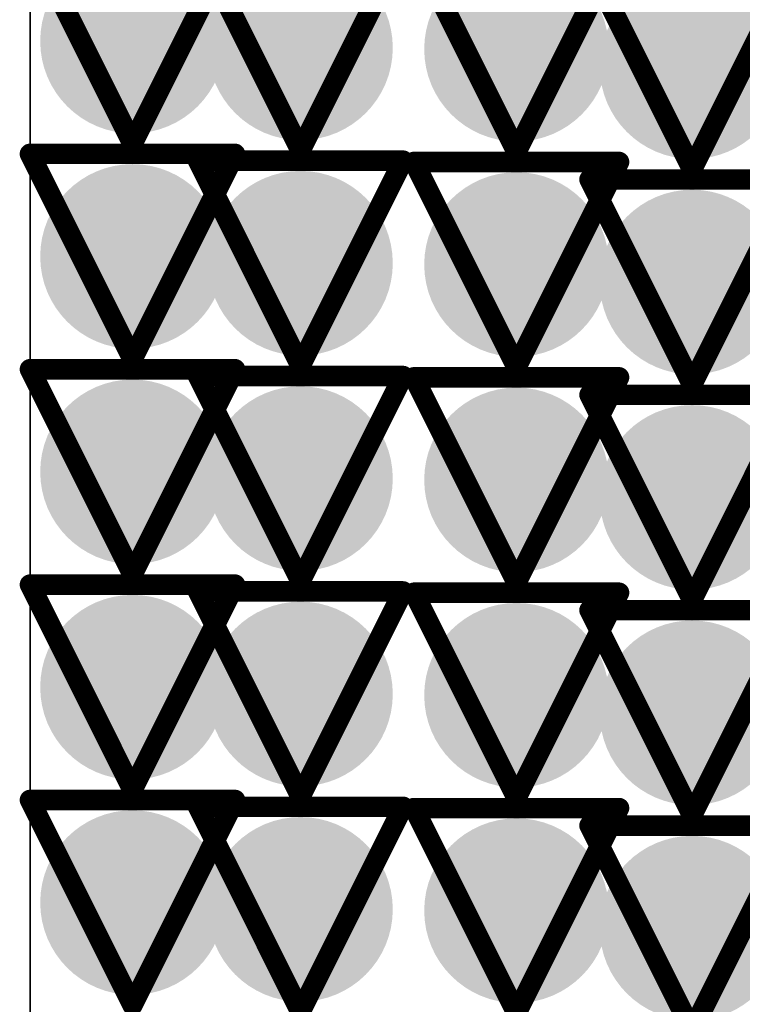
# Model space of a CAD drawing. Header units: inches. Extents: x -2.3 to 12.7, y -2.8 to 6.7.
# Tile 120 of 171: x 0.4169 to 0.4873, y 1.3429 to 1.4389. Entities that reach past the tile are written whole.
import ezdxf

# ---------------------------------------------------------------- set-up
doc = ezdxf.new("R2010")
doc.units = ezdxf.units.IN
doc.header["$MEASUREMENT"] = 0
for name, color, linetype in [('Bottom Layer', 5, 'Continuous'), ('Drill Drawing', 1, 'Continuous'), ('L2_GND1', 16, 'Continuous'), ('L3_PWR1', 130, 'Continuous'), ('Top Layer', 1, 'Continuous'), ('Via Holes', 16, 'Continuous')]:
    doc.layers.add(name, color=color, linetype=linetype)

msp = doc.modelspace()

# ---------------------------------------------------------------- hatches: boundary and pattern name
at = {"layer": 'Bottom Layer'}
h = msp.add_hatch(color=5, dxfattribs=at)
edge = h.paths.add_edge_path()
edge.add_arc((0.427855, 1.436775), 0.009, 0, 360)
h = msp.add_hatch(color=5, dxfattribs=at)
edge = h.paths.add_edge_path()
edge.add_arc((0.444238, 1.436115), 0.009, 0, 360)
h = msp.add_hatch(color=5, dxfattribs=at)
edge = h.paths.add_edge_path()
edge.add_arc((0.465302, 1.435987), 0.009, 0, 360)
h = msp.add_hatch(color=5, dxfattribs=at)
edge = h.paths.add_edge_path()
edge.add_arc((0.482424, 1.434281), 0.009, 0, 360)
h = msp.add_hatch(color=5, dxfattribs=at)
edge = h.paths.add_edge_path()
edge.add_arc((0.427855, 1.415775), 0.009, 0, 360)
h = msp.add_hatch(color=5, dxfattribs=at)
edge = h.paths.add_edge_path()
edge.add_arc((0.444238, 1.415115), 0.009, 0, 360)
h = msp.add_hatch(color=5, dxfattribs=at)
edge = h.paths.add_edge_path()
edge.add_arc((0.465302, 1.414987), 0.009, 0, 360)
h = msp.add_hatch(color=5, dxfattribs=at)
edge = h.paths.add_edge_path()
edge.add_arc((0.482424, 1.413281), 0.009, 0, 360)
h = msp.add_hatch(color=5, dxfattribs=at)
edge = h.paths.add_edge_path()
edge.add_arc((0.427855, 1.394775), 0.009, 0, 360)
h = msp.add_hatch(color=5, dxfattribs=at)
edge = h.paths.add_edge_path()
edge.add_arc((0.444238, 1.394115), 0.009, 0, 360)
h = msp.add_hatch(color=5, dxfattribs=at)
edge = h.paths.add_edge_path()
edge.add_arc((0.465302, 1.393987), 0.009, 0, 360)
h = msp.add_hatch(color=5, dxfattribs=at)
edge = h.paths.add_edge_path()
edge.add_arc((0.482424, 1.392281), 0.009, 0, 360)
h = msp.add_hatch(color=5, dxfattribs=at)
edge = h.paths.add_edge_path()
edge.add_arc((0.427855, 1.373775), 0.009, 0, 360)
h = msp.add_hatch(color=5, dxfattribs=at)
edge = h.paths.add_edge_path()
edge.add_arc((0.444238, 1.373115), 0.009, 0, 360)
h = msp.add_hatch(color=5, dxfattribs=at)
edge = h.paths.add_edge_path()
edge.add_arc((0.465302, 1.372987), 0.009, 0, 360)
h = msp.add_hatch(color=5, dxfattribs=at)
edge = h.paths.add_edge_path()
edge.add_arc((0.482424, 1.371281), 0.009, 0, 360)
h = msp.add_hatch(color=5, dxfattribs=at)
edge = h.paths.add_edge_path()
edge.add_arc((0.427855, 1.352775), 0.009, 0, 360)
h = msp.add_hatch(color=5, dxfattribs=at)
edge = h.paths.add_edge_path()
edge.add_arc((0.444238, 1.352115), 0.009, 0, 360)
h = msp.add_hatch(color=5, dxfattribs=at)
edge = h.paths.add_edge_path()
edge.add_arc((0.465302, 1.351987), 0.009, 0, 360)
h = msp.add_hatch(color=5, dxfattribs=at)
edge = h.paths.add_edge_path()
edge.add_arc((0.482424, 1.350281), 0.009, 0, 360)
at = {"layer": 'L2_GND1'}
h = msp.add_hatch(color=16, dxfattribs=at)
edge = h.paths.add_edge_path()
edge.add_arc((0.427855, 1.436775), 0.009, 0, 360)
h = msp.add_hatch(color=16, dxfattribs=at)
edge = h.paths.add_edge_path()
edge.add_arc((0.444238, 1.436115), 0.009, 0, 360)
h = msp.add_hatch(color=16, dxfattribs=at)
edge = h.paths.add_edge_path()
edge.add_arc((0.465302, 1.435987), 0.009, 0, 360)
h = msp.add_hatch(color=16, dxfattribs=at)
edge = h.paths.add_edge_path()
edge.add_arc((0.482424, 1.434281), 0.009, 0, 360)
h = msp.add_hatch(color=16, dxfattribs=at)
edge = h.paths.add_edge_path()
edge.add_arc((0.427855, 1.415775), 0.009, 0, 360)
h = msp.add_hatch(color=16, dxfattribs=at)
edge = h.paths.add_edge_path()
edge.add_arc((0.444238, 1.415115), 0.009, 0, 360)
h = msp.add_hatch(color=16, dxfattribs=at)
edge = h.paths.add_edge_path()
edge.add_arc((0.465302, 1.414987), 0.009, 0, 360)
h = msp.add_hatch(color=16, dxfattribs=at)
edge = h.paths.add_edge_path()
edge.add_arc((0.482424, 1.413281), 0.009, 0, 360)
h = msp.add_hatch(color=16, dxfattribs=at)
edge = h.paths.add_edge_path()
edge.add_arc((0.427855, 1.394775), 0.009, 0, 360)
h = msp.add_hatch(color=16, dxfattribs=at)
edge = h.paths.add_edge_path()
edge.add_arc((0.444238, 1.394115), 0.009, 0, 360)
h = msp.add_hatch(color=16, dxfattribs=at)
edge = h.paths.add_edge_path()
edge.add_arc((0.465302, 1.393987), 0.009, 0, 360)
h = msp.add_hatch(color=16, dxfattribs=at)
edge = h.paths.add_edge_path()
edge.add_arc((0.482424, 1.392281), 0.009, 0, 360)
h = msp.add_hatch(color=16, dxfattribs=at)
edge = h.paths.add_edge_path()
edge.add_arc((0.427855, 1.373775), 0.009, 0, 360)
h = msp.add_hatch(color=16, dxfattribs=at)
edge = h.paths.add_edge_path()
edge.add_arc((0.444238, 1.373115), 0.009, 0, 360)
h = msp.add_hatch(color=16, dxfattribs=at)
edge = h.paths.add_edge_path()
edge.add_arc((0.465302, 1.372987), 0.009, 0, 360)
h = msp.add_hatch(color=16, dxfattribs=at)
edge = h.paths.add_edge_path()
edge.add_arc((0.482424, 1.371281), 0.009, 0, 360)
h = msp.add_hatch(color=16, dxfattribs=at)
edge = h.paths.add_edge_path()
edge.add_arc((0.427855, 1.352775), 0.009, 0, 360)
h = msp.add_hatch(color=16, dxfattribs=at)
edge = h.paths.add_edge_path()
edge.add_arc((0.444238, 1.352115), 0.009, 0, 360)
h = msp.add_hatch(color=16, dxfattribs=at)
edge = h.paths.add_edge_path()
edge.add_arc((0.465302, 1.351987), 0.009, 0, 360)
h = msp.add_hatch(color=16, dxfattribs=at)
edge = h.paths.add_edge_path()
edge.add_arc((0.482424, 1.350281), 0.009, 0, 360)
at = {"layer": 'L3_PWR1'}
h = msp.add_hatch(color=130, dxfattribs=at)
edge = h.paths.add_edge_path()
edge.add_arc((0.427855, 1.436775), 0.009, 0, 360)
h = msp.add_hatch(color=130, dxfattribs=at)
edge = h.paths.add_edge_path()
edge.add_arc((0.444238, 1.436115), 0.009, 0, 360)
h = msp.add_hatch(color=130, dxfattribs=at)
edge = h.paths.add_edge_path()
edge.add_arc((0.465302, 1.435987), 0.009, 0, 360)
h = msp.add_hatch(color=130, dxfattribs=at)
edge = h.paths.add_edge_path()
edge.add_arc((0.482424, 1.434281), 0.009, 0, 360)
h = msp.add_hatch(color=130, dxfattribs=at)
edge = h.paths.add_edge_path()
edge.add_arc((0.427855, 1.415775), 0.009, 0, 360)
h = msp.add_hatch(color=130, dxfattribs=at)
edge = h.paths.add_edge_path()
edge.add_arc((0.444238, 1.415115), 0.009, 0, 360)
h = msp.add_hatch(color=130, dxfattribs=at)
edge = h.paths.add_edge_path()
edge.add_arc((0.465302, 1.414987), 0.009, 0, 360)
h = msp.add_hatch(color=130, dxfattribs=at)
edge = h.paths.add_edge_path()
edge.add_arc((0.482424, 1.413281), 0.009, 0, 360)
h = msp.add_hatch(color=130, dxfattribs=at)
edge = h.paths.add_edge_path()
edge.add_arc((0.427855, 1.394775), 0.009, 0, 360)
h = msp.add_hatch(color=130, dxfattribs=at)
edge = h.paths.add_edge_path()
edge.add_arc((0.444238, 1.394115), 0.009, 0, 360)
h = msp.add_hatch(color=130, dxfattribs=at)
edge = h.paths.add_edge_path()
edge.add_arc((0.465302, 1.393987), 0.009, 0, 360)
h = msp.add_hatch(color=130, dxfattribs=at)
edge = h.paths.add_edge_path()
edge.add_arc((0.482424, 1.392281), 0.009, 0, 360)
h = msp.add_hatch(color=130, dxfattribs=at)
edge = h.paths.add_edge_path()
edge.add_arc((0.427855, 1.373775), 0.009, 0, 360)
h = msp.add_hatch(color=130, dxfattribs=at)
edge = h.paths.add_edge_path()
edge.add_arc((0.444238, 1.373115), 0.009, 0, 360)
h = msp.add_hatch(color=130, dxfattribs=at)
edge = h.paths.add_edge_path()
edge.add_arc((0.465302, 1.372987), 0.009, 0, 360)
h = msp.add_hatch(color=130, dxfattribs=at)
edge = h.paths.add_edge_path()
edge.add_arc((0.482424, 1.371281), 0.009, 0, 360)
h = msp.add_hatch(color=130, dxfattribs=at)
edge = h.paths.add_edge_path()
edge.add_arc((0.427855, 1.352775), 0.009, 0, 360)
h = msp.add_hatch(color=130, dxfattribs=at)
edge = h.paths.add_edge_path()
edge.add_arc((0.444238, 1.352115), 0.009, 0, 360)
h = msp.add_hatch(color=130, dxfattribs=at)
edge = h.paths.add_edge_path()
edge.add_arc((0.465302, 1.351987), 0.009, 0, 360)
h = msp.add_hatch(color=130, dxfattribs=at)
edge = h.paths.add_edge_path()
edge.add_arc((0.482424, 1.350281), 0.009, 0, 360)
at = {"layer": 'Top Layer'}
h = msp.add_hatch(color=1, dxfattribs=at)
edge = h.paths.add_edge_path()
edge.add_arc((0.427855, 1.436775), 0.009, 0, 360)
h = msp.add_hatch(color=1, dxfattribs=at)
edge = h.paths.add_edge_path()
edge.add_arc((0.444238, 1.436115), 0.009, 0, 360)
h = msp.add_hatch(color=1, dxfattribs=at)
edge = h.paths.add_edge_path()
edge.add_arc((0.465302, 1.435987), 0.009, 0, 360)
h = msp.add_hatch(color=1, dxfattribs=at)
edge = h.paths.add_edge_path()
edge.add_arc((0.482424, 1.434281), 0.009, 0, 360)
h = msp.add_hatch(color=1, dxfattribs=at)
edge = h.paths.add_edge_path()
edge.add_arc((0.427855, 1.415775), 0.009, 0, 360)
h = msp.add_hatch(color=1, dxfattribs=at)
edge = h.paths.add_edge_path()
edge.add_arc((0.444238, 1.415115), 0.009, 0, 360)
h = msp.add_hatch(color=1, dxfattribs=at)
edge = h.paths.add_edge_path()
edge.add_arc((0.465302, 1.414987), 0.009, 0, 360)
h = msp.add_hatch(color=1, dxfattribs=at)
edge = h.paths.add_edge_path()
edge.add_arc((0.482424, 1.413281), 0.009, 0, 360)
h = msp.add_hatch(color=1, dxfattribs=at)
edge = h.paths.add_edge_path()
edge.add_arc((0.427855, 1.394775), 0.009, 0, 360)
h = msp.add_hatch(color=1, dxfattribs=at)
edge = h.paths.add_edge_path()
edge.add_arc((0.444238, 1.394115), 0.009, 0, 360)
h = msp.add_hatch(color=1, dxfattribs=at)
edge = h.paths.add_edge_path()
edge.add_arc((0.465302, 1.393987), 0.009, 0, 360)
h = msp.add_hatch(color=1, dxfattribs=at)
edge = h.paths.add_edge_path()
edge.add_arc((0.482424, 1.392281), 0.009, 0, 360)
h = msp.add_hatch(color=1, dxfattribs=at)
edge = h.paths.add_edge_path()
edge.add_arc((0.427855, 1.373775), 0.009, 0, 360)
h = msp.add_hatch(color=1, dxfattribs=at)
edge = h.paths.add_edge_path()
edge.add_arc((0.444238, 1.373115), 0.009, 0, 360)
h = msp.add_hatch(color=1, dxfattribs=at)
edge = h.paths.add_edge_path()
edge.add_arc((0.465302, 1.372987), 0.009, 0, 360)
h = msp.add_hatch(color=1, dxfattribs=at)
edge = h.paths.add_edge_path()
edge.add_arc((0.482424, 1.371281), 0.009, 0, 360)
h = msp.add_hatch(color=1, dxfattribs=at)
edge = h.paths.add_edge_path()
edge.add_arc((0.427855, 1.352775), 0.009, 0, 360)
h = msp.add_hatch(color=1, dxfattribs=at)
edge = h.paths.add_edge_path()
edge.add_arc((0.444238, 1.352115), 0.009, 0, 360)
h = msp.add_hatch(color=1, dxfattribs=at)
edge = h.paths.add_edge_path()
edge.add_arc((0.465302, 1.351987), 0.009, 0, 360)
h = msp.add_hatch(color=1, dxfattribs=at)
edge = h.paths.add_edge_path()
edge.add_arc((0.482424, 1.350281), 0.009, 0, 360)
at = {"layer": 'Via Holes'}
h = msp.add_hatch(color=7, dxfattribs=at)
edge = h.paths.add_edge_path()
edge.add_arc((0.427855, 1.436775), 0.004, 0, 360)
h = msp.add_hatch(color=7, dxfattribs=at)
edge = h.paths.add_edge_path()
edge.add_arc((0.444238, 1.436115), 0.004, 0, 360)
h = msp.add_hatch(color=7, dxfattribs=at)
edge = h.paths.add_edge_path()
edge.add_arc((0.465302, 1.435987), 0.004, 0, 360)
h = msp.add_hatch(color=7, dxfattribs=at)
edge = h.paths.add_edge_path()
edge.add_arc((0.482424, 1.434281), 0.004, 0, 360)
h = msp.add_hatch(color=7, dxfattribs=at)
edge = h.paths.add_edge_path()
edge.add_arc((0.427855, 1.415775), 0.004, 0, 360)
h = msp.add_hatch(color=7, dxfattribs=at)
edge = h.paths.add_edge_path()
edge.add_arc((0.444238, 1.415115), 0.004, 0, 360)
h = msp.add_hatch(color=7, dxfattribs=at)
edge = h.paths.add_edge_path()
edge.add_arc((0.465302, 1.414987), 0.004, 0, 360)
h = msp.add_hatch(color=7, dxfattribs=at)
edge = h.paths.add_edge_path()
edge.add_arc((0.482424, 1.413281), 0.004, 0, 360)
h = msp.add_hatch(color=7, dxfattribs=at)
edge = h.paths.add_edge_path()
edge.add_arc((0.427855, 1.394775), 0.004, 0, 360)
h = msp.add_hatch(color=7, dxfattribs=at)
edge = h.paths.add_edge_path()
edge.add_arc((0.444238, 1.394115), 0.004, 0, 360)
h = msp.add_hatch(color=7, dxfattribs=at)
edge = h.paths.add_edge_path()
edge.add_arc((0.465302, 1.393987), 0.004, 0, 360)
h = msp.add_hatch(color=7, dxfattribs=at)
edge = h.paths.add_edge_path()
edge.add_arc((0.482424, 1.392281), 0.004, 0, 360)
h = msp.add_hatch(color=7, dxfattribs=at)
edge = h.paths.add_edge_path()
edge.add_arc((0.427855, 1.373775), 0.004, 0, 360)
h = msp.add_hatch(color=7, dxfattribs=at)
edge = h.paths.add_edge_path()
edge.add_arc((0.444238, 1.373115), 0.004, 0, 360)
h = msp.add_hatch(color=7, dxfattribs=at)
edge = h.paths.add_edge_path()
edge.add_arc((0.465302, 1.372987), 0.004, 0, 360)
h = msp.add_hatch(color=7, dxfattribs=at)
edge = h.paths.add_edge_path()
edge.add_arc((0.482424, 1.371281), 0.004, 0, 360)
h = msp.add_hatch(color=7, dxfattribs=at)
edge = h.paths.add_edge_path()
edge.add_arc((0.427855, 1.352775), 0.004, 0, 360)
h = msp.add_hatch(color=7, dxfattribs=at)
edge = h.paths.add_edge_path()
edge.add_arc((0.444238, 1.352115), 0.004, 0, 360)
h = msp.add_hatch(color=7, dxfattribs=at)
edge = h.paths.add_edge_path()
edge.add_arc((0.465302, 1.351987), 0.004, 0, 360)
h = msp.add_hatch(color=7, dxfattribs=at)
edge = h.paths.add_edge_path()
edge.add_arc((0.482424, 1.350281), 0.004, 0, 360)

# ---------------------------------------------------------------- linework, layer by layer
at = {"layer": 'Drill Drawing'}
for points in [[(0.417855, 1.446775, 0.002, 0.002, 0), (0.427855, 1.426775, 0.002, 0.002, 0)], [(0.427855, 1.426775, 0.002, 0.002, 0), (0.437855, 1.446775, 0.002, 0.002, 0)], [(0.434238, 1.446115, 0.002, 0.002, 0), (0.444238, 1.426115, 0.002, 0.002, 0)], [(0.444238, 1.426115, 0.002, 0.002, 0), (0.454238, 1.446115, 0.002, 0.002, 0)], [(0.455302, 1.445987, 0.002, 0.002, 0), (0.465302, 1.425987, 0.002, 0.002, 0)], [(0.465302, 1.425987, 0.002, 0.002, 0), (0.475302, 1.445987, 0.002, 0.002, 0)], [(0.472424, 1.444281, 0.002, 0.002, 0), (0.482424, 1.424281, 0.002, 0.002, 0)], [(0.482424, 1.424281, 0.002, 0.002, 0), (0.492424, 1.444281, 0.002, 0.002, 0)], [(0.417855, 1.425775, 0.002, 0.002, 0), (0.437855, 1.425775, 0.002, 0.002, 0)], [(0.417855, 1.425775, 0.002, 0.002, 0), (0.427855, 1.405775, 0.002, 0.002, 0)], [(0.427855, 1.405775, 0.002, 0.002, 0), (0.437855, 1.425775, 0.002, 0.002, 0)], [(0.434238, 1.425115, 0.002, 0.002, 0), (0.454238, 1.425115, 0.002, 0.002, 0)], [(0.434238, 1.425115, 0.002, 0.002, 0), (0.444238, 1.405115, 0.002, 0.002, 0)], [(0.444238, 1.405115, 0.002, 0.002, 0), (0.454238, 1.425115, 0.002, 0.002, 0)], [(0.455302, 1.424987, 0.002, 0.002, 0), (0.475302, 1.424987, 0.002, 0.002, 0)], [(0.455302, 1.424987, 0.002, 0.002, 0), (0.465302, 1.404987, 0.002, 0.002, 0)], [(0.465302, 1.404987, 0.002, 0.002, 0), (0.475302, 1.424987, 0.002, 0.002, 0)], [(0.472424, 1.423281, 0.002, 0.002, 0), (0.492424, 1.423281, 0.002, 0.002, 0)], [(0.472424, 1.423281, 0.002, 0.002, 0), (0.482424, 1.403281, 0.002, 0.002, 0)], [(0.482424, 1.403281, 0.002, 0.002, 0), (0.492424, 1.423281, 0.002, 0.002, 0)], [(0.417855, 1.404775, 0.002, 0.002, 0), (0.437855, 1.404775, 0.002, 0.002, 0)], [(0.417855, 1.404775, 0.002, 0.002, 0), (0.427855, 1.384775, 0.002, 0.002, 0)], [(0.427855, 1.384775, 0.002, 0.002, 0), (0.437855, 1.404775, 0.002, 0.002, 0)], [(0.434238, 1.404115, 0.002, 0.002, 0), (0.454238, 1.404115, 0.002, 0.002, 0)], [(0.434238, 1.404115, 0.002, 0.002, 0), (0.444238, 1.384115, 0.002, 0.002, 0)], [(0.444238, 1.384115, 0.002, 0.002, 0), (0.454238, 1.404115, 0.002, 0.002, 0)], [(0.455302, 1.403987, 0.002, 0.002, 0), (0.475302, 1.403987, 0.002, 0.002, 0)], [(0.455302, 1.403987, 0.002, 0.002, 0), (0.465302, 1.383987, 0.002, 0.002, 0)], [(0.465302, 1.383987, 0.002, 0.002, 0), (0.475302, 1.403987, 0.002, 0.002, 0)], [(0.472424, 1.402281, 0.002, 0.002, 0), (0.492424, 1.402281, 0.002, 0.002, 0)], [(0.472424, 1.402281, 0.002, 0.002, 0), (0.482424, 1.382281, 0.002, 0.002, 0)], [(0.482424, 1.382281, 0.002, 0.002, 0), (0.492424, 1.402281, 0.002, 0.002, 0)], [(0.417855, 1.383775, 0.002, 0.002, 0), (0.437855, 1.383775, 0.002, 0.002, 0)], [(0.417855, 1.383775, 0.002, 0.002, 0), (0.427855, 1.363775, 0.002, 0.002, 0)], [(0.427855, 1.363775, 0.002, 0.002, 0), (0.437855, 1.383775, 0.002, 0.002, 0)], [(0.434238, 1.383115, 0.002, 0.002, 0), (0.454238, 1.383115, 0.002, 0.002, 0)], [(0.434238, 1.383115, 0.002, 0.002, 0), (0.444238, 1.363115, 0.002, 0.002, 0)], [(0.444238, 1.363115, 0.002, 0.002, 0), (0.454238, 1.383115, 0.002, 0.002, 0)], [(0.455302, 1.382987, 0.002, 0.002, 0), (0.475302, 1.382987, 0.002, 0.002, 0)], [(0.455302, 1.382987, 0.002, 0.002, 0), (0.465302, 1.362987, 0.002, 0.002, 0)], [(0.465302, 1.362987, 0.002, 0.002, 0), (0.475302, 1.382987, 0.002, 0.002, 0)], [(0.472424, 1.381281, 0.002, 0.002, 0), (0.492424, 1.381281, 0.002, 0.002, 0)], [(0.472424, 1.381281, 0.002, 0.002, 0), (0.482424, 1.361281, 0.002, 0.002, 0)], [(0.482424, 1.361281, 0.002, 0.002, 0), (0.492424, 1.381281, 0.002, 0.002, 0)], [(0.417855, 1.362775, 0.002, 0.002, 0), (0.437855, 1.362775, 0.002, 0.002, 0)], [(0.417855, 1.362775, 0.002, 0.002, 0), (0.427855, 1.342775, 0.002, 0.002, 0)], [(0.427855, 1.342775, 0.002, 0.002, 0), (0.437855, 1.362775, 0.002, 0.002, 0)], [(0.434238, 1.362115, 0.002, 0.002, 0), (0.454238, 1.362115, 0.002, 0.002, 0)], [(0.434238, 1.362115, 0.002, 0.002, 0), (0.444238, 1.342115, 0.002, 0.002, 0)], [(0.444238, 1.342115, 0.002, 0.002, 0), (0.454238, 1.362115, 0.002, 0.002, 0)], [(0.455302, 1.361987, 0.002, 0.002, 0), (0.475302, 1.361987, 0.002, 0.002, 0)], [(0.455302, 1.361987, 0.002, 0.002, 0), (0.465302, 1.341987, 0.002, 0.002, 0)], [(0.465302, 1.341987, 0.002, 0.002, 0), (0.475302, 1.361987, 0.002, 0.002, 0)], [(0.472424, 1.360281, 0.002, 0.002, 0), (0.492424, 1.360281, 0.002, 0.002, 0)], [(0.472424, 1.360281, 0.002, 0.002, 0), (0.482424, 1.340281, 0.002, 0.002, 0)], [(0.482424, 1.340281, 0.002, 0.002, 0), (0.492424, 1.360281, 0.002, 0.002, 0)]]:
    msp.add_lwpolyline(points, format="xyseb", dxfattribs=at)
for points in [[(0.427355, 1.426775, 0.001, 0.001, 1), (0.428355, 1.426775, 0.001, 0.001, 1)], [(0.427355, 1.426775, 0.001, 0.001, 1), (0.428355, 1.426775, 0.001, 0.001, 1)], [(0.417355, 1.425775, 0.001, 0.001, 1), (0.418355, 1.425775, 0.001, 0.001, 1)], [(0.417355, 1.425775, 0.001, 0.001, 1), (0.418355, 1.425775, 0.001, 0.001, 1)], [(0.437355, 1.425775, 0.001, 0.001, 1), (0.438355, 1.425775, 0.001, 0.001, 1)], [(0.437355, 1.425775, 0.001, 0.001, 1), (0.438355, 1.425775, 0.001, 0.001, 1)], [(0.443738, 1.426115, 0.001, 0.001, 1), (0.444738, 1.426115, 0.001, 0.001, 1)], [(0.443738, 1.426115, 0.001, 0.001, 1), (0.444738, 1.426115, 0.001, 0.001, 1)], [(0.464802, 1.425987, 0.001, 0.001, 1), (0.465802, 1.425987, 0.001, 0.001, 1)], [(0.464802, 1.425987, 0.001, 0.001, 1), (0.465802, 1.425987, 0.001, 0.001, 1)], [(0.433738, 1.425115, 0.001, 0.001, 1), (0.434738, 1.425115, 0.001, 0.001, 1)], [(0.433738, 1.425115, 0.001, 0.001, 1), (0.434738, 1.425115, 0.001, 0.001, 1)], [(0.453738, 1.425115, 0.001, 0.001, 1), (0.454738, 1.425115, 0.001, 0.001, 1)], [(0.453738, 1.425115, 0.001, 0.001, 1), (0.454738, 1.425115, 0.001, 0.001, 1)], [(0.454802, 1.424987, 0.001, 0.001, 1), (0.455802, 1.424987, 0.001, 0.001, 1)], [(0.454802, 1.424987, 0.001, 0.001, 1), (0.455802, 1.424987, 0.001, 0.001, 1)], [(0.474802, 1.424987, 0.001, 0.001, 1), (0.475802, 1.424987, 0.001, 0.001, 1)], [(0.474802, 1.424987, 0.001, 0.001, 1), (0.475802, 1.424987, 0.001, 0.001, 1)], [(0.481924, 1.424281, 0.001, 0.001, 1), (0.482924, 1.424281, 0.001, 0.001, 1)], [(0.481924, 1.424281, 0.001, 0.001, 1), (0.482924, 1.424281, 0.001, 0.001, 1)], [(0.471924, 1.423281, 0.001, 0.001, 1), (0.472924, 1.423281, 0.001, 0.001, 1)], [(0.471924, 1.423281, 0.001, 0.001, 1), (0.472924, 1.423281, 0.001, 0.001, 1)], [(0.427355, 1.405775, 0.001, 0.001, 1), (0.428355, 1.405775, 0.001, 0.001, 1)], [(0.427355, 1.405775, 0.001, 0.001, 1), (0.428355, 1.405775, 0.001, 0.001, 1)], [(0.417355, 1.404775, 0.001, 0.001, 1), (0.418355, 1.404775, 0.001, 0.001, 1)], [(0.417355, 1.404775, 0.001, 0.001, 1), (0.418355, 1.404775, 0.001, 0.001, 1)], [(0.437355, 1.404775, 0.001, 0.001, 1), (0.438355, 1.404775, 0.001, 0.001, 1)], [(0.437355, 1.404775, 0.001, 0.001, 1), (0.438355, 1.404775, 0.001, 0.001, 1)], [(0.443738, 1.405115, 0.001, 0.001, 1), (0.444738, 1.405115, 0.001, 0.001, 1)], [(0.443738, 1.405115, 0.001, 0.001, 1), (0.444738, 1.405115, 0.001, 0.001, 1)], [(0.464802, 1.404987, 0.001, 0.001, 1), (0.465802, 1.404987, 0.001, 0.001, 1)], [(0.464802, 1.404987, 0.001, 0.001, 1), (0.465802, 1.404987, 0.001, 0.001, 1)], [(0.433738, 1.404115, 0.001, 0.001, 1), (0.434738, 1.404115, 0.001, 0.001, 1)], [(0.433738, 1.404115, 0.001, 0.001, 1), (0.434738, 1.404115, 0.001, 0.001, 1)], [(0.453738, 1.404115, 0.001, 0.001, 1), (0.454738, 1.404115, 0.001, 0.001, 1)], [(0.453738, 1.404115, 0.001, 0.001, 1), (0.454738, 1.404115, 0.001, 0.001, 1)], [(0.454802, 1.403987, 0.001, 0.001, 1), (0.455802, 1.403987, 0.001, 0.001, 1)], [(0.454802, 1.403987, 0.001, 0.001, 1), (0.455802, 1.403987, 0.001, 0.001, 1)], [(0.474802, 1.403987, 0.001, 0.001, 1), (0.475802, 1.403987, 0.001, 0.001, 1)], [(0.474802, 1.403987, 0.001, 0.001, 1), (0.475802, 1.403987, 0.001, 0.001, 1)], [(0.481924, 1.403281, 0.001, 0.001, 1), (0.482924, 1.403281, 0.001, 0.001, 1)], [(0.481924, 1.403281, 0.001, 0.001, 1), (0.482924, 1.403281, 0.001, 0.001, 1)], [(0.471924, 1.402281, 0.001, 0.001, 1), (0.472924, 1.402281, 0.001, 0.001, 1)], [(0.471924, 1.402281, 0.001, 0.001, 1), (0.472924, 1.402281, 0.001, 0.001, 1)], [(0.427355, 1.384775, 0.001, 0.001, 1), (0.428355, 1.384775, 0.001, 0.001, 1)], [(0.427355, 1.384775, 0.001, 0.001, 1), (0.428355, 1.384775, 0.001, 0.001, 1)], [(0.417355, 1.383775, 0.001, 0.001, 1), (0.418355, 1.383775, 0.001, 0.001, 1)], [(0.417355, 1.383775, 0.001, 0.001, 1), (0.418355, 1.383775, 0.001, 0.001, 1)], [(0.437355, 1.383775, 0.001, 0.001, 1), (0.438355, 1.383775, 0.001, 0.001, 1)], [(0.437355, 1.383775, 0.001, 0.001, 1), (0.438355, 1.383775, 0.001, 0.001, 1)], [(0.443738, 1.384115, 0.001, 0.001, 1), (0.444738, 1.384115, 0.001, 0.001, 1)], [(0.443738, 1.384115, 0.001, 0.001, 1), (0.444738, 1.384115, 0.001, 0.001, 1)], [(0.464802, 1.383987, 0.001, 0.001, 1), (0.465802, 1.383987, 0.001, 0.001, 1)], [(0.464802, 1.383987, 0.001, 0.001, 1), (0.465802, 1.383987, 0.001, 0.001, 1)], [(0.433738, 1.383115, 0.001, 0.001, 1), (0.434738, 1.383115, 0.001, 0.001, 1)], [(0.433738, 1.383115, 0.001, 0.001, 1), (0.434738, 1.383115, 0.001, 0.001, 1)], [(0.453738, 1.383115, 0.001, 0.001, 1), (0.454738, 1.383115, 0.001, 0.001, 1)], [(0.453738, 1.383115, 0.001, 0.001, 1), (0.454738, 1.383115, 0.001, 0.001, 1)], [(0.454802, 1.382987, 0.001, 0.001, 1), (0.455802, 1.382987, 0.001, 0.001, 1)], [(0.454802, 1.382987, 0.001, 0.001, 1), (0.455802, 1.382987, 0.001, 0.001, 1)], [(0.474802, 1.382987, 0.001, 0.001, 1), (0.475802, 1.382987, 0.001, 0.001, 1)], [(0.474802, 1.382987, 0.001, 0.001, 1), (0.475802, 1.382987, 0.001, 0.001, 1)], [(0.481924, 1.382281, 0.001, 0.001, 1), (0.482924, 1.382281, 0.001, 0.001, 1)], [(0.481924, 1.382281, 0.001, 0.001, 1), (0.482924, 1.382281, 0.001, 0.001, 1)], [(0.471924, 1.381281, 0.001, 0.001, 1), (0.472924, 1.381281, 0.001, 0.001, 1)], [(0.471924, 1.381281, 0.001, 0.001, 1), (0.472924, 1.381281, 0.001, 0.001, 1)], [(0.427355, 1.363775, 0.001, 0.001, 1), (0.428355, 1.363775, 0.001, 0.001, 1)], [(0.427355, 1.363775, 0.001, 0.001, 1), (0.428355, 1.363775, 0.001, 0.001, 1)], [(0.417355, 1.362775, 0.001, 0.001, 1), (0.418355, 1.362775, 0.001, 0.001, 1)], [(0.417355, 1.362775, 0.001, 0.001, 1), (0.418355, 1.362775, 0.001, 0.001, 1)], [(0.437355, 1.362775, 0.001, 0.001, 1), (0.438355, 1.362775, 0.001, 0.001, 1)], [(0.437355, 1.362775, 0.001, 0.001, 1), (0.438355, 1.362775, 0.001, 0.001, 1)], [(0.443738, 1.363115, 0.001, 0.001, 1), (0.444738, 1.363115, 0.001, 0.001, 1)], [(0.443738, 1.363115, 0.001, 0.001, 1), (0.444738, 1.363115, 0.001, 0.001, 1)], [(0.464802, 1.362987, 0.001, 0.001, 1), (0.465802, 1.362987, 0.001, 0.001, 1)], [(0.464802, 1.362987, 0.001, 0.001, 1), (0.465802, 1.362987, 0.001, 0.001, 1)], [(0.433738, 1.362115, 0.001, 0.001, 1), (0.434738, 1.362115, 0.001, 0.001, 1)], [(0.433738, 1.362115, 0.001, 0.001, 1), (0.434738, 1.362115, 0.001, 0.001, 1)], [(0.453738, 1.362115, 0.001, 0.001, 1), (0.454738, 1.362115, 0.001, 0.001, 1)], [(0.453738, 1.362115, 0.001, 0.001, 1), (0.454738, 1.362115, 0.001, 0.001, 1)], [(0.454802, 1.361987, 0.001, 0.001, 1), (0.455802, 1.361987, 0.001, 0.001, 1)], [(0.454802, 1.361987, 0.001, 0.001, 1), (0.455802, 1.361987, 0.001, 0.001, 1)], [(0.474802, 1.361987, 0.001, 0.001, 1), (0.475802, 1.361987, 0.001, 0.001, 1)], [(0.474802, 1.361987, 0.001, 0.001, 1), (0.475802, 1.361987, 0.001, 0.001, 1)], [(0.481924, 1.361281, 0.001, 0.001, 1), (0.482924, 1.361281, 0.001, 0.001, 1)], [(0.481924, 1.361281, 0.001, 0.001, 1), (0.482924, 1.361281, 0.001, 0.001, 1)], [(0.471924, 1.360281, 0.001, 0.001, 1), (0.472924, 1.360281, 0.001, 0.001, 1)], [(0.471924, 1.360281, 0.001, 0.001, 1), (0.472924, 1.360281, 0.001, 0.001, 1)], [(0.427355, 1.342775, 0.001, 0.001, 1), (0.428355, 1.342775, 0.001, 0.001, 1)], [(0.427355, 1.342775, 0.001, 0.001, 1), (0.428355, 1.342775, 0.001, 0.001, 1)], [(0.443738, 1.342115, 0.001, 0.001, 1), (0.444738, 1.342115, 0.001, 0.001, 1)], [(0.443738, 1.342115, 0.001, 0.001, 1), (0.444738, 1.342115, 0.001, 0.001, 1)], [(0.464802, 1.341987, 0.001, 0.001, 1), (0.465802, 1.341987, 0.001, 0.001, 1)], [(0.464802, 1.341987, 0.001, 0.001, 1), (0.465802, 1.341987, 0.001, 0.001, 1)]]:
    msp.add_lwpolyline(points, format="xyseb", close=True, dxfattribs=at)
at = {"layer": 'Top Layer'}
for p, q in [((0.417867, 1.442596), (0.417866, 1.176012)), ((0.417866, 1.176012), (0.417867, 1.442596))]:
    msp.add_line(p, q, dxfattribs=at)

doc.saveas('drawing.dxf')
